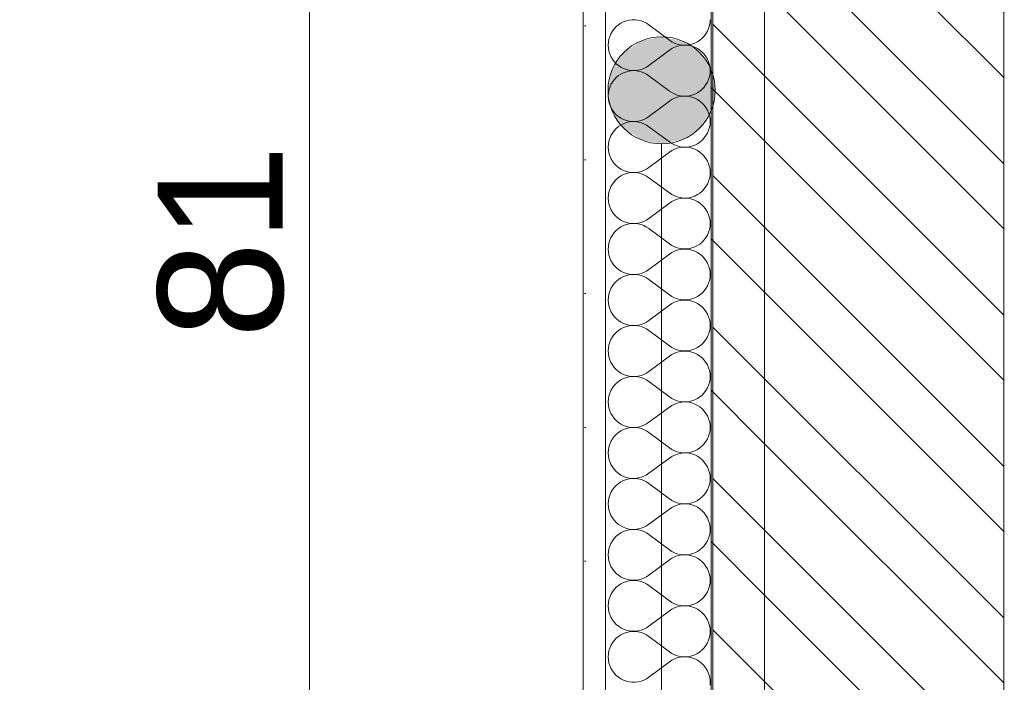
# Model space of a CAD drawing. Extents: x 180 to 5640, y 54 to 2910.
# Tile 5 of 20: x 1898 to 2174, y 896 to 1082. Entities that reach past the tile are written whole.
import ezdxf
from ezdxf.xclip import XClip

# ---------------------------------------------------------------- set-up
doc = ezdxf.new("R2010")
doc.units = 0
doc.header["$MEASUREMENT"] = 0
doc.header["$XCLIPFRAME"] = 0
for name, color, linetype in [('220-A Ściany', 7, 'Continuous'), ('370-W Ściany projektowane', 7, 'Continuous'), ('399-W Wymiary i opisy', 7, 'Continuous'), ('820-G Rysunki Obrazki', 7, 'Continuous'), ('824-G Wypełnienia RŚ', 7, 'Continuous')]:
    doc.layers.add(name, color=color, linetype=linetype)
doc.styles.add('STYL_AUTOMATYCZNY_2', font='arial.ttf')
pattern_1 = [(135, (-1693.87, 817.59), (21.2132, 21.2132), [])]

# ---------------------------------------------------------------- blocks, each defined once
blk = doc.blocks.new('*X4')
at = {"layer": '370-W Ściany projektowane', "color": 94, "linetype": 'Continuous', "lineweight": 0, "ltscale": 0.5}
for p, q in [((2066.89, 1081.3), (2066.14, 1080.92)), ((2067.67, 1081.58), (2066.89, 1081.3)), ((2068.48, 1081.77), (2067.67, 1081.58)), ((2069.31, 1081.86), (2068.48, 1081.77)), ((2070.14, 1081.86), (2069.31, 1081.86)), ((2070.97, 1081.76), (2070.14, 1081.86)), ((2071.78, 1081.57), (2070.97, 1081.76)), ((2072.56, 1081.28), (2071.78, 1081.57)), ((2073.3, 1080.91), (2072.56, 1081.28)), ((2091.09, 1081.04), (2091.13, 1081.87)), ((2063.74, 1078.66), (2063.33, 1077.94)), ((2064.24, 1079.33), (2063.74, 1078.66)), ((2064.81, 1079.93), (2064.24, 1079.33)), ((2065.45, 1080.47), (2064.81, 1079.93)), ((2066.14, 1080.92), (2065.45, 1080.47)), ((2073.99, 1080.45), (2073.3, 1080.91)), ((2079.71, 1076.16), (2073.99, 1080.45)), ((2089.96, 1077.94), (2090.37, 1078.66)), ((2090.37, 1078.66), (2090.7, 1079.43)), ((2090.7, 1079.43), (2090.94, 1080.22)), ((2090.94, 1080.22), (2091.09, 1081.04)), ((2062.76, 1076.38), (2062.61, 1075.56)), ((2063, 1077.18), (2062.76, 1076.38)), ((2063.33, 1077.94), (2063, 1077.18)), ((2079.71, 1076.16), (2080.4, 1075.7)), ((2080.4, 1075.7), (2081.14, 1075.32)), ((2086.81, 1075.31), (2087.55, 1075.68)), ((2087.55, 1075.68), (2088.25, 1076.14)), ((2088.25, 1076.14), (2088.89, 1076.67)), ((2088.89, 1076.67), (2089.46, 1077.28)), ((2089.46, 1077.28), (2089.96, 1077.94)), ((2062.61, 1075.56), (2062.56, 1074.73)), ((2062.56, 1074.73), (2062.61, 1073.9)), ((2062.61, 1073.9), (2062.76, 1073.08)), ((2062.76, 1073.08), (2063, 1072.28)), ((2079.71, 1073.3), (2073.99, 1069.02)), ((2080.4, 1073.76), (2079.71, 1073.3)), ((2081.14, 1074.14), (2080.4, 1073.76)), ((2081.14, 1075.32), (2081.92, 1075.04)), ((2081.92, 1074.43), (2081.14, 1074.14)), ((2081.92, 1075.04), (2082.73, 1074.84)), ((2082.73, 1074.62), (2081.92, 1074.43)), ((2082.73, 1074.84), (2083.56, 1074.74)), ((2083.56, 1074.72), (2082.73, 1074.62)), ((2083.56, 1074.74), (2084.39, 1074.74)), ((2084.39, 1074.72), (2083.56, 1074.72)), ((2084.39, 1074.74), (2085.22, 1074.84)), ((2085.22, 1074.63), (2084.39, 1074.72)), ((2085.22, 1074.84), (2086.03, 1075.03)), ((2086.03, 1074.44), (2085.22, 1074.63)), ((2086.03, 1075.03), (2086.81, 1075.31)), ((2086.81, 1074.15), (2086.03, 1074.44)), ((2087.55, 1073.78), (2086.81, 1074.15)), ((2088.25, 1073.32), (2087.55, 1073.78)), ((2088.89, 1072.79), (2088.25, 1073.32)), ((2063, 1072.28), (2063.33, 1071.52)), ((2063.33, 1071.52), (2063.74, 1070.8)), ((2063.74, 1070.8), (2064.24, 1070.13)), ((2064.24, 1070.13), (2064.81, 1069.53)), ((2089.46, 1072.19), (2088.89, 1072.79)), ((2089.96, 1071.52), (2089.46, 1072.19)), ((2090.37, 1070.8), (2089.96, 1071.52)), ((2090.7, 1070.04), (2090.37, 1070.8)), ((2064.81, 1069.53), (2065.45, 1069)), ((2065.45, 1069), (2066.14, 1068.54)), ((2066.14, 1068.54), (2066.89, 1068.17)), ((2066.89, 1068.17), (2067.67, 1067.88)), ((2067.67, 1067.88), (2068.48, 1067.69)), ((2068.48, 1067.48), (2067.67, 1067.29)), ((2068.48, 1067.69), (2069.31, 1067.6)), ((2069.31, 1067.58), (2068.48, 1067.48)), ((2069.31, 1067.6), (2070.14, 1067.6)), ((2070.14, 1067.58), (2069.31, 1067.58)), ((2070.14, 1067.6), (2070.97, 1067.7)), ((2070.97, 1067.48), (2070.14, 1067.58)), ((2070.97, 1067.7), (2071.78, 1067.9)), ((2071.78, 1067.28), (2070.97, 1067.48)), ((2071.78, 1067.9), (2072.56, 1068.18)), ((2072.56, 1068.18), (2073.3, 1068.56)), ((2073.3, 1068.56), (2073.99, 1069.02)), ((2090.94, 1069.24), (2090.7, 1070.04)), ((2091.09, 1068.42), (2090.94, 1069.24)), ((2091.13, 1067.59), (2091.09, 1068.42)), ((2091.09, 1066.76), (2091.13, 1067.59)), ((2064.24, 1065.04), (2063.74, 1064.38)), ((2064.81, 1065.65), (2064.24, 1065.04)), ((2065.45, 1066.18), (2064.81, 1065.65)), ((2066.14, 1066.64), (2065.45, 1066.18)), ((2066.89, 1067.01), (2066.14, 1066.64)), ((2067.67, 1067.29), (2066.89, 1067.01)), ((2072.56, 1067), (2071.78, 1067.28)), ((2073.3, 1066.62), (2072.56, 1067)), ((2073.99, 1066.16), (2073.3, 1066.62)), ((2079.71, 1061.87), (2073.99, 1066.16)), ((2090.37, 1064.38), (2090.7, 1065.14)), ((2090.7, 1065.14), (2090.94, 1065.94)), ((2090.94, 1065.94), (2091.09, 1066.76)), ((2062.76, 1062.1), (2062.61, 1061.28)), ((2063, 1062.89), (2062.76, 1062.1)), ((2063.33, 1063.66), (2063, 1062.89)), ((2063.74, 1064.38), (2063.33, 1063.66)), ((2079.71, 1061.87), (2080.4, 1061.42)), ((2087.55, 1061.4), (2088.25, 1061.85)), ((2088.25, 1061.85), (2088.89, 1062.39)), ((2088.89, 1062.39), (2089.46, 1062.99)), ((2089.46, 1062.99), (2089.96, 1063.66)), ((2089.96, 1063.66), (2090.37, 1064.38)), ((2062.61, 1061.28), (2062.56, 1060.45)), ((2062.56, 1060.45), (2062.61, 1059.62)), ((2062.61, 1059.62), (2062.76, 1058.8)), ((2080.4, 1059.48), (2079.71, 1059.02)), ((2080.4, 1061.42), (2081.14, 1061.04)), ((2081.14, 1059.85), (2080.4, 1059.48)), ((2081.14, 1061.04), (2081.92, 1060.75)), ((2081.92, 1060.14), (2081.14, 1059.85)), ((2081.92, 1060.75), (2082.73, 1060.56)), ((2082.73, 1060.33), (2081.92, 1060.14)), ((2082.73, 1060.56), (2083.56, 1060.46)), ((2083.56, 1060.43), (2082.73, 1060.33)), ((2083.56, 1060.46), (2084.39, 1060.46)), ((2084.39, 1060.43), (2083.56, 1060.43)), ((2084.39, 1060.46), (2085.22, 1060.55)), ((2085.22, 1060.34), (2084.39, 1060.43)), ((2085.22, 1060.55), (2086.03, 1060.74)), ((2086.03, 1060.15), (2085.22, 1060.34)), ((2086.03, 1060.74), (2086.81, 1061.02)), ((2086.81, 1059.87), (2086.03, 1060.15)), ((2086.81, 1061.02), (2087.55, 1061.4)), ((2087.55, 1059.5), (2086.81, 1059.87)), ((2088.25, 1059.04), (2087.55, 1059.5)), ((2088.89, 1058.51), (2088.25, 1059.04)), ((2062.76, 1058.8), (2063, 1058)), ((2063, 1058), (2063.33, 1057.24)), ((2063.33, 1057.24), (2063.74, 1056.52)), ((2063.74, 1056.52), (2064.24, 1055.85)), ((2079.71, 1059.02), (2073.99, 1054.73)), ((2089.46, 1057.9), (2088.89, 1058.51)), ((2089.96, 1057.23), (2089.46, 1057.9)), ((2090.37, 1056.51), (2089.96, 1057.23)), ((2090.7, 1055.75), (2090.37, 1056.51)), ((2064.24, 1055.85), (2064.81, 1055.24)), ((2064.81, 1055.24), (2065.45, 1054.71)), ((2065.45, 1054.71), (2066.14, 1054.25)), ((2066.14, 1054.25), (2066.89, 1053.88)), ((2066.89, 1053.88), (2067.67, 1053.6)), ((2067.67, 1053.6), (2068.48, 1053.41)), ((2070.97, 1053.42), (2071.78, 1053.61)), ((2071.78, 1053.61), (2072.56, 1053.9)), ((2072.56, 1053.9), (2073.3, 1054.27)), ((2073.3, 1054.27), (2073.99, 1054.73)), ((2090.94, 1054.95), (2090.7, 1055.75)), ((2091.09, 1054.13), (2090.94, 1054.95)), ((2091.13, 1053.3), (2091.09, 1054.13)), ((2064.81, 1051.36), (2064.24, 1050.76)), ((2065.45, 1051.9), (2064.81, 1051.36)), ((2066.14, 1052.35), (2065.45, 1051.9)), ((2066.89, 1052.72), (2066.14, 1052.35)), ((2067.67, 1053.01), (2066.89, 1052.72)), ((2068.48, 1053.2), (2067.67, 1053.01)), ((2068.48, 1053.41), (2069.31, 1053.31)), ((2069.31, 1053.29), (2068.48, 1053.2)), ((2069.31, 1053.31), (2070.14, 1053.32)), ((2070.14, 1053.29), (2069.31, 1053.29)), ((2070.14, 1053.32), (2070.97, 1053.42)), ((2070.97, 1053.19), (2070.14, 1053.29)), ((2071.78, 1053), (2070.97, 1053.19)), ((2072.56, 1052.71), (2071.78, 1053)), ((2073.3, 1052.33), (2072.56, 1052.71)), ((2073.99, 1051.87), (2073.3, 1052.33)), ((2079.71, 1047.59), (2073.99, 1051.87)), ((2090.37, 1050.09), (2090.7, 1050.86)), ((2090.7, 1050.86), (2090.94, 1051.65)), ((2090.94, 1051.65), (2091.09, 1052.47)), ((2091.09, 1052.47), (2091.13, 1053.3)), ((2063, 1048.61), (2062.76, 1047.81)), ((2063.33, 1049.37), (2063, 1048.61)), ((2063.74, 1050.09), (2063.33, 1049.37)), ((2064.24, 1050.76), (2063.74, 1050.09)), ((2088.25, 1047.57), (2088.89, 1048.1)), ((2088.89, 1048.1), (2089.46, 1048.71)), ((2089.46, 1048.71), (2089.96, 1049.37)), ((2089.96, 1049.37), (2090.37, 1050.09)), ((2062.61, 1046.99), (2062.56, 1046.16)), ((2062.56, 1046.16), (2062.61, 1045.33)), ((2062.76, 1047.81), (2062.61, 1046.99)), ((2062.61, 1045.33), (2062.76, 1044.51)), ((2079.71, 1047.59), (2080.4, 1047.13)), ((2080.4, 1047.13), (2081.14, 1046.75)), ((2081.14, 1045.57), (2080.4, 1045.19)), ((2081.14, 1046.75), (2081.92, 1046.47)), ((2081.92, 1045.85), (2081.14, 1045.57)), ((2081.92, 1046.47), (2082.73, 1046.27)), ((2082.73, 1046.05), (2081.92, 1045.85)), ((2082.73, 1046.27), (2083.56, 1046.17)), ((2083.56, 1046.15), (2082.73, 1046.05)), ((2083.56, 1046.17), (2084.39, 1046.17)), ((2084.39, 1046.15), (2083.56, 1046.15)), ((2084.39, 1046.17), (2085.22, 1046.27)), ((2085.22, 1046.05), (2084.39, 1046.15)), ((2085.22, 1046.27), (2086.03, 1046.46)), ((2086.03, 1045.86), (2085.22, 1046.05)), ((2086.03, 1046.46), (2086.81, 1046.74)), ((2086.81, 1045.58), (2086.03, 1045.86)), ((2086.81, 1046.74), (2087.55, 1047.11)), ((2087.55, 1045.21), (2086.81, 1045.58)), ((2087.55, 1047.11), (2088.25, 1047.57)), ((2062.76, 1044.51), (2063, 1043.71)), ((2063, 1043.71), (2063.33, 1042.95)), ((2063.33, 1042.95), (2063.74, 1042.23)), ((2079.71, 1044.73), (2073.99, 1040.45)), ((2080.4, 1045.19), (2079.71, 1044.73)), ((2088.25, 1044.75), (2087.55, 1045.21)), ((2088.89, 1044.22), (2088.25, 1044.75)), ((2089.46, 1043.61), (2088.89, 1044.22)), ((2089.96, 1042.95), (2089.46, 1043.61)), ((2090.37, 1042.23), (2089.96, 1042.95)), ((2063.74, 1042.23), (2064.24, 1041.56)), ((2064.24, 1041.56), (2064.81, 1040.96)), ((2064.81, 1040.96), (2065.45, 1040.42)), ((2065.45, 1040.42), (2066.14, 1039.97)), ((2066.14, 1039.97), (2066.89, 1039.6)), ((2072.56, 1039.61), (2073.3, 1039.99)), ((2073.3, 1039.99), (2073.99, 1040.45)), ((2090.7, 1041.46), (2090.37, 1042.23)), ((2090.94, 1040.67), (2090.7, 1041.46)), ((2091.09, 1039.85), (2090.94, 1040.67)), ((2091.13, 1039.02), (2091.09, 1039.85)), ((2064.81, 1037.08), (2064.24, 1036.47)), ((2065.45, 1037.61), (2064.81, 1037.08)), ((2066.14, 1038.07), (2065.45, 1037.61)), ((2066.89, 1038.44), (2066.14, 1038.07)), ((2066.89, 1039.6), (2067.67, 1039.31)), ((2067.67, 1038.72), (2066.89, 1038.44)), ((2067.67, 1039.31), (2068.48, 1039.12)), ((2068.48, 1038.91), (2067.67, 1038.72)), ((2068.48, 1039.12), (2069.31, 1039.03)), ((2069.31, 1039.01), (2068.48, 1038.91)), ((2069.31, 1039.03), (2070.14, 1039.03)), ((2070.14, 1039), (2069.31, 1039.01)), ((2070.14, 1039.03), (2070.97, 1039.13)), ((2070.97, 1038.91), (2070.14, 1039)), ((2070.97, 1039.13), (2071.78, 1039.32)), ((2071.78, 1038.71), (2070.97, 1038.91)), ((2071.78, 1039.32), (2072.56, 1039.61)), ((2072.56, 1038.42), (2071.78, 1038.71)), ((2073.3, 1038.05), (2072.56, 1038.42)), ((2073.99, 1037.59), (2073.3, 1038.05)), ((2079.71, 1033.3), (2073.99, 1037.59)), ((2090.7, 1036.57), (2090.94, 1037.37)), ((2090.94, 1037.37), (2091.09, 1038.19)), ((2091.09, 1038.19), (2091.13, 1039.02)), ((2063, 1034.32), (2062.76, 1033.52)), ((2063.33, 1035.09), (2063, 1034.32)), ((2063.74, 1035.81), (2063.33, 1035.09)), ((2064.24, 1036.47), (2063.74, 1035.81)), ((2088.89, 1033.82), (2089.46, 1034.42)), ((2089.46, 1034.42), (2089.96, 1035.09)), ((2089.96, 1035.09), (2090.37, 1035.81)), ((2090.37, 1035.81), (2090.7, 1036.57)), ((2062.61, 1032.71), (2062.56, 1031.87)), ((2062.56, 1031.87), (2062.61, 1031.04)), ((2062.76, 1033.52), (2062.61, 1032.71)), ((2079.71, 1033.3), (2080.4, 1032.84)), ((2080.4, 1032.84), (2081.14, 1032.47)), ((2081.14, 1032.47), (2081.92, 1032.18)), ((2081.92, 1031.57), (2081.14, 1031.28)), ((2081.92, 1032.18), (2082.73, 1031.99)), ((2082.73, 1031.76), (2081.92, 1031.57)), ((2082.73, 1031.99), (2083.56, 1031.89)), ((2083.56, 1031.86), (2082.73, 1031.76)), ((2083.56, 1031.89), (2084.39, 1031.89)), ((2084.39, 1031.86), (2083.56, 1031.86)), ((2084.39, 1031.89), (2085.22, 1031.98)), ((2085.22, 1031.77), (2084.39, 1031.86)), ((2085.22, 1031.98), (2086.03, 1032.17)), ((2086.03, 1031.58), (2085.22, 1031.77)), ((2086.03, 1032.17), (2086.81, 1032.45)), ((2086.81, 1031.3), (2086.03, 1031.58)), ((2086.81, 1032.45), (2087.55, 1032.83)), ((2087.55, 1032.83), (2088.25, 1033.28)), ((2088.25, 1033.28), (2088.89, 1033.82)), ((2062.61, 1031.04), (2062.76, 1030.22)), ((2062.76, 1030.22), (2063, 1029.43)), ((2063, 1029.43), (2063.33, 1028.66)), ((2079.71, 1030.45), (2073.99, 1026.16)), ((2080.4, 1030.91), (2079.71, 1030.45)), ((2081.14, 1031.28), (2080.4, 1030.91)), ((2087.55, 1030.92), (2086.81, 1031.3)), ((2088.25, 1030.47), (2087.55, 1030.92)), ((2088.89, 1029.93), (2088.25, 1030.47)), ((2089.46, 1029.33), (2088.89, 1029.93)), ((2089.96, 1028.66), (2089.46, 1029.33)), ((2063.33, 1028.66), (2063.74, 1027.94)), ((2063.74, 1027.94), (2064.24, 1027.28)), ((2064.24, 1027.28), (2064.81, 1026.67)), ((2064.81, 1026.67), (2065.45, 1026.14)), ((2065.45, 1026.14), (2066.14, 1025.68)), ((2073.3, 1025.7), (2073.99, 1026.16)), ((2090.37, 1027.94), (2089.96, 1028.66)), ((2090.7, 1027.18), (2090.37, 1027.94)), ((2090.94, 1026.38), (2090.7, 1027.18)), ((2091.09, 1025.56), (2090.94, 1026.38)), ((2065.45, 1023.32), (2064.81, 1022.79)), ((2066.14, 1023.78), (2065.45, 1023.32)), ((2066.14, 1025.68), (2066.89, 1025.31)), ((2066.89, 1024.15), (2066.14, 1023.78)), ((2066.89, 1025.31), (2067.67, 1025.03)), ((2067.67, 1024.44), (2066.89, 1024.15)), ((2067.67, 1025.03), (2068.48, 1024.84)), ((2068.48, 1024.63), (2067.67, 1024.44)), ((2068.48, 1024.84), (2069.31, 1024.74)), ((2069.31, 1024.72), (2068.48, 1024.63)), ((2069.31, 1024.74), (2070.14, 1024.74)), ((2070.14, 1024.72), (2069.31, 1024.72)), ((2070.14, 1024.74), (2070.97, 1024.84)), ((2070.97, 1024.62), (2070.14, 1024.72)), ((2070.97, 1024.84), (2071.78, 1025.04)), ((2071.78, 1024.43), (2070.97, 1024.62)), ((2071.78, 1025.04), (2072.56, 1025.32)), ((2072.56, 1024.14), (2071.78, 1024.43)), ((2072.56, 1025.32), (2073.3, 1025.7)), ((2073.3, 1023.76), (2072.56, 1024.14)), ((2073.99, 1023.3), (2073.3, 1023.76)), ((2079.71, 1019.02), (2073.99, 1023.3)), ((2090.94, 1023.08), (2091.09, 1023.9)), ((2091.13, 1024.73), (2091.09, 1025.56)), ((2091.09, 1023.9), (2091.13, 1024.73)), ((2063.33, 1020.8), (2063, 1020.04)), ((2063.74, 1021.52), (2063.33, 1020.8)), ((2064.24, 1022.19), (2063.74, 1021.52)), ((2064.81, 1022.79), (2064.24, 1022.19)), ((2089.46, 1020.13), (2089.96, 1020.8)), ((2089.96, 1020.8), (2090.37, 1021.52)), ((2090.37, 1021.52), (2090.7, 1022.28)), ((2090.7, 1022.28), (2090.94, 1023.08)), ((2062.61, 1018.42), (2062.56, 1017.59)), ((2062.76, 1019.24), (2062.61, 1018.42)), ((2063, 1020.04), (2062.76, 1019.24)), ((2079.71, 1019.02), (2080.4, 1018.56)), ((2080.4, 1018.56), (2081.14, 1018.18)), ((2081.14, 1018.18), (2081.92, 1017.9)), ((2081.92, 1017.9), (2082.73, 1017.7)), ((2082.73, 1017.7), (2083.56, 1017.6)), ((2084.39, 1017.6), (2085.22, 1017.69)), ((2085.22, 1017.69), (2086.03, 1017.88)), ((2086.03, 1017.88), (2086.81, 1018.17)), ((2086.81, 1018.17), (2087.55, 1018.54)), ((2087.55, 1018.54), (2088.25, 1019)), ((2088.25, 1019), (2088.89, 1019.53)), ((2088.89, 1019.53), (2089.46, 1020.13)), ((2062.56, 1017.59), (2062.61, 1016.76)), ((2062.61, 1016.76), (2062.76, 1015.94)), ((2062.76, 1015.94), (2063, 1015.14)), ((2063, 1015.14), (2063.33, 1014.38)), ((2079.71, 1016.16), (2073.99, 1011.87)), ((2080.4, 1016.62), (2079.71, 1016.16)), ((2081.14, 1017), (2080.4, 1016.62)), ((2081.92, 1017.28), (2081.14, 1017)), ((2082.73, 1017.48), (2081.92, 1017.28)), ((2083.56, 1017.58), (2082.73, 1017.48)), ((2083.56, 1017.6), (2084.39, 1017.6)), ((2084.39, 1017.58), (2083.56, 1017.58)), ((2085.22, 1017.48), (2084.39, 1017.58)), ((2086.03, 1017.29), (2085.22, 1017.48)), ((2086.81, 1017.01), (2086.03, 1017.29)), ((2087.55, 1016.64), (2086.81, 1017.01)), ((2088.25, 1016.18), (2087.55, 1016.64)), ((2088.89, 1015.65), (2088.25, 1016.18)), ((2089.46, 1015.04), (2088.89, 1015.65)), ((2089.96, 1014.38), (2089.46, 1015.04)), ((2063.33, 1014.38), (2063.74, 1013.66)), ((2063.74, 1013.66), (2064.24, 1012.99)), ((2064.24, 1012.99), (2064.81, 1012.39)), ((2064.81, 1012.39), (2065.45, 1011.85)), ((2090.37, 1013.66), (2089.96, 1014.38)), ((2090.7, 1012.89), (2090.37, 1013.66)), ((2090.94, 1012.1), (2090.7, 1012.89)), ((2065.45, 1011.85), (2066.14, 1011.4)), ((2066.14, 1009.5), (2065.45, 1009.04)), ((2066.14, 1011.4), (2066.89, 1011.02)), ((2066.89, 1009.87), (2066.14, 1009.5)), ((2066.89, 1011.02), (2067.67, 1010.74)), ((2067.67, 1010.15), (2066.89, 1009.87)), ((2067.67, 1010.74), (2068.48, 1010.55)), ((2068.48, 1010.34), (2067.67, 1010.15)), ((2068.48, 1010.55), (2069.31, 1010.46)), ((2069.31, 1010.43), (2068.48, 1010.34)), ((2069.31, 1010.46), (2070.14, 1010.46)), ((2070.14, 1010.43), (2069.31, 1010.43)), ((2070.14, 1010.46), (2070.97, 1010.56)), ((2070.97, 1010.33), (2070.14, 1010.43)), ((2070.97, 1010.56), (2071.78, 1010.75)), ((2071.78, 1010.14), (2070.97, 1010.33)), ((2071.78, 1010.75), (2072.56, 1011.04)), ((2072.56, 1009.85), (2071.78, 1010.14)), ((2072.56, 1011.04), (2073.3, 1011.42)), ((2073.3, 1009.48), (2072.56, 1009.85)), ((2073.3, 1011.42), (2073.99, 1011.87)), ((2073.99, 1009.02), (2073.3, 1009.48)), ((2091.09, 1011.28), (2090.94, 1012.1)), ((2090.94, 1008.8), (2091.09, 1009.62)), ((2091.13, 1010.45), (2091.09, 1011.28)), ((2091.09, 1009.62), (2091.13, 1010.45)), ((2063.74, 1007.23), (2063.33, 1006.51)), ((2064.24, 1007.9), (2063.74, 1007.23)), ((2064.81, 1008.51), (2064.24, 1007.9)), ((2065.45, 1009.04), (2064.81, 1008.51)), ((2079.71, 1004.73), (2073.99, 1009.02)), ((2089.96, 1006.52), (2090.37, 1007.24)), ((2090.37, 1007.24), (2090.7, 1008)), ((2090.7, 1008), (2090.94, 1008.8)), ((2062.61, 1004.13), (2062.56, 1003.3)), ((2062.76, 1004.95), (2062.61, 1004.13)), ((2063, 1005.75), (2062.76, 1004.95)), ((2063.33, 1006.51), (2063, 1005.75)), ((2079.71, 1004.73), (2080.4, 1004.27)), ((2080.4, 1004.27), (2081.14, 1003.9)), ((2081.14, 1003.9), (2081.92, 1003.61)), ((2086.03, 1003.6), (2086.81, 1003.88)), ((2086.81, 1003.88), (2087.55, 1004.25)), ((2087.55, 1004.25), (2088.25, 1004.71)), ((2088.25, 1004.71), (2088.89, 1005.24)), ((2088.89, 1005.24), (2089.46, 1005.85)), ((2089.46, 1005.85), (2089.96, 1006.52)), ((2062.56, 1003.3), (2062.61, 1002.47)), ((2062.61, 1002.47), (2062.76, 1001.65)), ((2062.76, 1001.65), (2063, 1000.86)), ((2079.71, 1001.87), (2073.99, 997.59)), ((2080.4, 1002.33), (2079.71, 1001.87)), ((2081.14, 1002.71), (2080.4, 1002.33)), ((2081.92, 1003), (2081.14, 1002.71)), ((2081.92, 1003.61), (2082.73, 1003.42)), ((2082.73, 1003.19), (2081.92, 1003)), ((2082.73, 1003.42), (2083.56, 1003.32)), ((2083.56, 1003.29), (2082.73, 1003.19)), ((2083.56, 1003.32), (2084.39, 1003.31)), ((2084.39, 1003.29), (2083.56, 1003.29)), ((2084.39, 1003.31), (2085.22, 1003.41)), ((2085.22, 1003.2), (2084.39, 1003.29)), ((2085.22, 1003.41), (2086.03, 1003.6)), ((2086.03, 1003.01), (2085.22, 1003.2)), ((2086.81, 1002.72), (2086.03, 1003.01)), ((2087.55, 1002.35), (2086.81, 1002.72)), ((2088.25, 1001.9), (2087.55, 1002.35)), ((2088.89, 1001.36), (2088.25, 1001.9)), ((2089.46, 1000.76), (2088.89, 1001.36)), ((2063, 1000.86), (2063.33, 1000.09)), ((2063.33, 1000.09), (2063.74, 999.37)), ((2063.74, 999.37), (2064.24, 998.71)), ((2064.24, 998.71), (2064.81, 998.1)), ((2089.96, 1000.09), (2089.46, 1000.76)), ((2090.37, 999.37), (2089.96, 1000.09)), ((2090.7, 998.61), (2090.37, 999.37)), ((2090.94, 997.81), (2090.7, 998.61)), ((2064.81, 998.1), (2065.45, 997.57)), ((2065.45, 997.57), (2066.14, 997.11)), ((2066.14, 997.11), (2066.89, 996.74)), ((2066.89, 996.74), (2067.67, 996.46)), ((2067.67, 995.86), (2066.89, 995.58)), ((2067.67, 996.46), (2068.48, 996.27)), ((2068.48, 996.05), (2067.67, 995.86)), ((2068.48, 996.27), (2069.31, 996.17)), ((2069.31, 996.15), (2068.48, 996.05)), ((2069.31, 996.17), (2070.14, 996.17)), ((2070.14, 996.15), (2069.31, 996.15)), ((2070.14, 996.17), (2070.97, 996.27)), ((2070.97, 996.05), (2070.14, 996.15)), ((2070.97, 996.27), (2071.78, 996.47)), ((2071.78, 995.85), (2070.97, 996.05)), ((2071.78, 996.47), (2072.56, 996.75)), ((2072.56, 995.57), (2071.78, 995.85)), ((2072.56, 996.75), (2073.3, 997.13)), ((2073.3, 997.13), (2073.99, 997.59)), ((2091.09, 996.99), (2090.94, 997.81)), ((2091.13, 996.16), (2091.09, 996.99)), ((2091.09, 995.33), (2091.13, 996.16)), ((2063.74, 992.95), (2063.33, 992.23)), ((2064.24, 993.61), (2063.74, 992.95)), ((2064.81, 994.22), (2064.24, 993.61)), ((2065.45, 994.75), (2064.81, 994.22)), ((2066.14, 995.21), (2065.45, 994.75)), ((2066.89, 995.58), (2066.14, 995.21)), ((2073.3, 995.19), (2072.56, 995.57)), ((2073.99, 994.73), (2073.3, 995.19)), ((2079.71, 990.45), (2073.99, 994.73)), ((2089.96, 992.23), (2090.37, 992.95)), ((2090.37, 992.95), (2090.7, 993.71)), ((2090.7, 993.71), (2090.94, 994.51)), ((2090.94, 994.51), (2091.09, 995.33)), ((2062.76, 990.67), (2062.61, 989.85)), ((2063, 991.46), (2062.76, 990.67)), ((2063.33, 992.23), (2063, 991.46)), ((2079.71, 990.45), (2080.4, 989.99)), ((2087.55, 989.97), (2088.25, 990.42)), ((2088.25, 990.42), (2088.89, 990.96)), ((2088.89, 990.96), (2089.46, 991.56)), ((2089.46, 991.56), (2089.96, 992.23)), ((2062.61, 989.85), (2062.56, 989.02)), ((2062.56, 989.02), (2062.61, 988.19)), ((2062.61, 988.19), (2062.76, 987.37)), ((2062.76, 987.37), (2063, 986.57)), ((2079.71, 987.59), (2073.99, 983.3)), ((2080.4, 988.05), (2079.71, 987.59)), ((2080.4, 989.99), (2081.14, 989.61)), ((2081.14, 988.42), (2080.4, 988.05)), ((2081.14, 989.61), (2081.92, 989.32)), ((2081.92, 988.71), (2081.14, 988.42)), ((2081.92, 989.32), (2082.73, 989.13)), ((2082.73, 988.91), (2081.92, 988.71)), ((2082.73, 989.13), (2083.56, 989.03)), ((2083.56, 989), (2082.73, 988.91)), ((2083.56, 989.03), (2084.39, 989.03)), ((2084.39, 989.01), (2083.56, 989)), ((2084.39, 989.03), (2085.22, 989.12)), ((2085.22, 988.91), (2084.39, 989.01)), ((2085.22, 989.12), (2086.03, 989.31)), ((2086.03, 988.72), (2085.22, 988.91)), ((2086.03, 989.31), (2086.81, 989.6)), ((2086.81, 988.44), (2086.03, 988.72)), ((2086.81, 989.6), (2087.55, 989.97)), ((2087.55, 988.07), (2086.81, 988.44)), ((2088.25, 987.61), (2087.55, 988.07)), ((2088.89, 987.08), (2088.25, 987.61)), ((2063, 986.57), (2063.33, 985.81)), ((2063.33, 985.81), (2063.74, 985.09)), ((2063.74, 985.09), (2064.24, 984.42)), ((2089.46, 986.47), (2088.89, 987.08)), ((2089.96, 985.81), (2089.46, 986.47)), ((2090.37, 985.09), (2089.96, 985.81)), ((2090.7, 984.32), (2090.37, 985.09)), ((2064.24, 984.42), (2064.81, 983.82)), ((2064.81, 983.82), (2065.45, 983.28)), ((2065.45, 983.28), (2066.14, 982.83)), ((2066.14, 982.83), (2066.89, 982.45)), ((2066.89, 982.45), (2067.67, 982.17)), ((2067.67, 982.17), (2068.48, 981.98)), ((2068.48, 981.98), (2069.31, 981.89)), ((2069.31, 981.86), (2068.48, 981.77)), ((2069.31, 981.89), (2070.14, 981.89)), ((2070.14, 981.86), (2069.31, 981.86)), ((2070.14, 981.89), (2070.97, 981.99)), ((2070.97, 981.76), (2070.14, 981.86)), ((2070.97, 981.99), (2071.78, 982.18)), ((2071.78, 982.18), (2072.56, 982.47)), ((2072.56, 982.47), (2073.3, 982.84)), ((2073.3, 982.84), (2073.99, 983.3)), ((2090.94, 983.52), (2090.7, 984.32)), ((2091.09, 982.71), (2090.94, 983.52)), ((2091.13, 981.87), (2091.09, 982.71)), ((2091.09, 981.04), (2091.13, 981.87)), ((2064.24, 979.33), (2063.74, 978.66)), ((2064.81, 979.93), (2064.24, 979.33)), ((2065.45, 980.47), (2064.81, 979.93)), ((2066.14, 980.92), (2065.45, 980.47)), ((2066.89, 981.3), (2066.14, 980.92)), ((2067.67, 981.58), (2066.89, 981.3)), ((2068.48, 981.77), (2067.67, 981.58)), ((2071.78, 981.57), (2070.97, 981.76)), ((2072.56, 981.28), (2071.78, 981.57)), ((2073.3, 980.91), (2072.56, 981.28)), ((2073.99, 980.45), (2073.3, 980.91)), ((2079.71, 976.16), (2073.99, 980.45)), ((2090.37, 978.66), (2090.7, 979.43)), ((2090.7, 979.43), (2090.94, 980.22)), ((2090.94, 980.22), (2091.09, 981.04)), ((2062.76, 976.38), (2062.61, 975.56)), ((2063, 977.18), (2062.76, 976.38)), ((2063.33, 977.94), (2063, 977.18)), ((2063.74, 978.66), (2063.33, 977.94)), ((2088.25, 976.14), (2088.89, 976.67)), ((2088.89, 976.67), (2089.46, 977.28)), ((2089.46, 977.28), (2089.96, 977.94)), ((2089.96, 977.94), (2090.37, 978.66)), ((2062.61, 975.56), (2062.56, 974.73)), ((2062.56, 974.73), (2062.61, 973.9)), ((2062.61, 973.9), (2062.76, 973.08)), ((2079.71, 976.16), (2080.4, 975.7)), ((2080.4, 973.76), (2079.71, 973.3)), ((2080.4, 975.7), (2081.14, 975.32)), ((2081.14, 974.14), (2080.4, 973.76)), ((2081.14, 975.32), (2081.92, 975.04)), ((2081.92, 974.43), (2081.14, 974.14)), ((2081.92, 975.04), (2082.73, 974.84)), ((2082.73, 974.62), (2081.92, 974.43)), ((2082.73, 974.84), (2083.56, 974.74)), ((2083.56, 974.72), (2082.73, 974.62)), ((2083.56, 974.74), (2084.39, 974.74)), ((2084.39, 974.72), (2083.56, 974.72)), ((2084.39, 974.74), (2085.22, 974.84)), ((2085.22, 974.63), (2084.39, 974.72)), ((2085.22, 974.84), (2086.03, 975.03)), ((2086.03, 974.44), (2085.22, 974.63)), ((2086.03, 975.03), (2086.81, 975.31)), ((2086.81, 974.15), (2086.03, 974.44)), ((2086.81, 975.31), (2087.55, 975.68)), ((2087.55, 973.78), (2086.81, 974.15)), ((2087.55, 975.68), (2088.25, 976.14)), ((2088.25, 973.32), (2087.55, 973.78)), ((2062.76, 973.08), (2063, 972.28)), ((2063, 972.28), (2063.33, 971.52)), ((2063.33, 971.52), (2063.74, 970.8)), ((2063.74, 970.8), (2064.24, 970.13)), ((2079.71, 973.3), (2073.99, 969.02)), ((2088.89, 972.79), (2088.25, 973.32)), ((2089.46, 972.19), (2088.89, 972.79)), ((2089.96, 971.52), (2089.46, 972.19)), ((2090.37, 970.8), (2089.96, 971.52)), ((2090.7, 970.04), (2090.37, 970.8)), ((2064.24, 970.13), (2064.81, 969.53)), ((2064.81, 969.53), (2065.45, 969)), ((2065.45, 969), (2066.14, 968.54)), ((2066.14, 968.54), (2066.89, 968.17)), ((2066.89, 968.17), (2067.67, 967.88)), ((2071.78, 967.9), (2072.56, 968.18)), ((2072.56, 968.18), (2073.3, 968.56)), ((2073.3, 968.56), (2073.99, 969.02)), ((2090.94, 969.24), (2090.7, 970.04)), ((2091.09, 968.42), (2090.94, 969.24)), ((2091.13, 967.59), (2091.09, 968.42)), ((2064.81, 965.65), (2064.24, 965.04)), ((2065.45, 966.18), (2064.81, 965.65)), ((2066.14, 966.64), (2065.45, 966.18)), ((2066.89, 967.01), (2066.14, 966.64)), ((2067.67, 967.29), (2066.89, 967.01)), ((2067.67, 967.88), (2068.48, 967.69)), ((2068.48, 967.48), (2067.67, 967.29)), ((2068.48, 967.69), (2069.31, 967.6)), ((2069.31, 967.58), (2068.48, 967.48)), ((2069.31, 967.6), (2070.14, 967.6)), ((2070.14, 967.58), (2069.31, 967.58)), ((2070.14, 967.6), (2070.97, 967.7)), ((2070.97, 967.48), (2070.14, 967.58)), ((2070.97, 967.7), (2071.78, 967.9)), ((2071.78, 967.28), (2070.97, 967.48)), ((2072.56, 967), (2071.78, 967.28)), ((2073.3, 966.62), (2072.56, 967)), ((2073.99, 966.16), (2073.3, 966.62)), ((2079.71, 961.87), (2073.99, 966.16)), ((2090.7, 965.14), (2090.94, 965.94)), ((2090.94, 965.94), (2091.09, 966.76)), ((2091.09, 966.76), (2091.13, 967.59)), ((2063, 962.89), (2062.76, 962.1)), ((2063.33, 963.66), (2063, 962.89)), ((2063.74, 964.38), (2063.33, 963.66)), ((2064.24, 965.04), (2063.74, 964.38)), ((2088.89, 962.39), (2089.46, 962.99)), ((2089.46, 962.99), (2089.96, 963.66)), ((2089.96, 963.66), (2090.37, 964.38)), ((2090.37, 964.38), (2090.7, 965.14)), ((2062.61, 961.28), (2062.56, 960.45)), ((2062.56, 960.45), (2062.61, 959.62)), ((2062.76, 962.1), (2062.61, 961.28)), ((2079.71, 961.87), (2080.4, 961.42)), ((2080.4, 961.42), (2081.14, 961.04)), ((2081.14, 959.85), (2080.4, 959.48)), ((2081.14, 961.04), (2081.92, 960.75)), ((2081.92, 960.14), (2081.14, 959.85)), ((2081.92, 960.75), (2082.73, 960.56)), ((2082.73, 960.33), (2081.92, 960.14)), ((2082.73, 960.56), (2083.56, 960.46)), ((2083.56, 960.43), (2082.73, 960.33)), ((2083.56, 960.46), (2084.39, 960.46)), ((2084.39, 960.43), (2083.56, 960.43)), ((2084.39, 960.46), (2085.22, 960.55)), ((2085.22, 960.34), (2084.39, 960.43)), ((2085.22, 960.55), (2086.03, 960.74)), ((2086.03, 960.15), (2085.22, 960.34)), ((2086.03, 960.74), (2086.81, 961.02)), ((2086.81, 959.87), (2086.03, 960.15)), ((2086.81, 961.02), (2087.55, 961.4)), ((2087.55, 959.5), (2086.81, 959.87)), ((2087.55, 961.4), (2088.25, 961.85)), ((2088.25, 961.85), (2088.89, 962.39)), ((2062.61, 959.62), (2062.76, 958.8)), ((2062.76, 958.8), (2063, 958)), ((2063, 958), (2063.33, 957.24)), ((2063.33, 957.24), (2063.74, 956.52)), ((2079.71, 959.02), (2073.99, 954.73)), ((2080.4, 959.48), (2079.71, 959.02)), ((2088.25, 959.04), (2087.55, 959.5)), ((2088.89, 958.51), (2088.25, 959.04)), ((2089.46, 957.9), (2088.89, 958.51)), ((2089.96, 957.23), (2089.46, 957.9)), ((2090.37, 956.51), (2089.96, 957.23)), ((2063.74, 956.52), (2064.24, 955.85)), ((2064.24, 955.85), (2064.81, 955.24)), ((2064.81, 955.24), (2065.45, 954.71)), ((2065.45, 954.71), (2066.14, 954.25)), ((2066.14, 954.25), (2066.89, 953.88)), ((2072.56, 953.9), (2073.3, 954.27)), ((2073.3, 954.27), (2073.99, 954.73)), ((2090.7, 955.75), (2090.37, 956.51)), ((2090.94, 954.95), (2090.7, 955.75)), ((2091.09, 954.13), (2090.94, 954.95)), ((2065.45, 951.9), (2064.81, 951.36)), ((2066.14, 952.35), (2065.45, 951.9)), ((2066.89, 952.72), (2066.14, 952.35)), ((2066.89, 953.88), (2067.67, 953.6)), ((2067.67, 953.01), (2066.89, 952.72)), ((2067.67, 953.6), (2068.48, 953.41)), ((2068.48, 953.2), (2067.67, 953.01)), ((2068.48, 953.41), (2069.31, 953.31)), ((2069.31, 953.29), (2068.48, 953.2)), ((2069.31, 953.31), (2070.14, 953.32)), ((2070.14, 953.29), (2069.31, 953.29)), ((2070.14, 953.32), (2070.97, 953.42)), ((2070.97, 953.19), (2070.14, 953.29)), ((2070.97, 953.42), (2071.78, 953.61)), ((2071.78, 953), (2070.97, 953.19)), ((2071.78, 953.61), (2072.56, 953.9)), ((2072.56, 952.71), (2071.78, 953)), ((2073.3, 952.33), (2072.56, 952.71)), ((2073.99, 951.87), (2073.3, 952.33)), ((2079.71, 947.59), (2073.99, 951.87)), ((2090.7, 950.86), (2090.94, 951.65)), ((2090.94, 951.65), (2091.09, 952.47)), ((2091.13, 953.3), (2091.09, 954.13)), ((2091.09, 952.47), (2091.13, 953.3)), ((2063.33, 949.37), (2063, 948.61)), ((2063.74, 950.09), (2063.33, 949.37)), ((2064.24, 950.76), (2063.74, 950.09)), ((2064.81, 951.36), (2064.24, 950.76)), ((2089.46, 948.71), (2089.96, 949.37)), ((2089.96, 949.37), (2090.37, 950.09)), ((2090.37, 950.09), (2090.7, 950.86)), ((2062.61, 946.99), (2062.56, 946.16)), ((2062.56, 946.16), (2062.61, 945.33)), ((2062.76, 947.81), (2062.61, 946.99)), ((2063, 948.61), (2062.76, 947.81)), ((2079.71, 947.59), (2080.4, 947.13)), ((2080.4, 947.13), (2081.14, 946.75)), ((2081.14, 946.75), (2081.92, 946.47)), ((2081.92, 946.47), (2082.73, 946.27)), ((2082.73, 946.05), (2081.92, 945.85)), ((2082.73, 946.27), (2083.56, 946.17)), ((2083.56, 946.15), (2082.73, 946.05)), ((2083.56, 946.17), (2084.39, 946.17)), ((2084.39, 946.15), (2083.56, 946.15)), ((2084.39, 946.17), (2085.22, 946.27)), ((2085.22, 946.05), (2084.39, 946.15)), ((2085.22, 946.27), (2086.03, 946.46)), ((2086.03, 945.86), (2085.22, 946.05)), ((2086.03, 946.46), (2086.81, 946.74)), ((2086.81, 946.74), (2087.55, 947.11)), ((2087.55, 947.11), (2088.25, 947.57)), ((2088.25, 947.57), (2088.89, 948.1)), ((2088.89, 948.1), (2089.46, 948.71)), ((2062.61, 945.33), (2062.76, 944.51)), ((2062.76, 944.51), (2063, 943.71)), ((2063, 943.71), (2063.33, 942.95)), ((2079.71, 944.73), (2073.99, 940.45)), ((2080.4, 945.19), (2079.71, 944.73)), ((2081.14, 945.57), (2080.4, 945.19)), ((2081.92, 945.85), (2081.14, 945.57)), ((2086.81, 945.58), (2086.03, 945.86)), ((2087.55, 945.21), (2086.81, 945.58)), ((2088.25, 944.75), (2087.55, 945.21)), ((2088.89, 944.22), (2088.25, 944.75)), ((2089.46, 943.61), (2088.89, 944.22)), ((2089.96, 942.95), (2089.46, 943.61)), ((2063.33, 942.95), (2063.74, 942.23)), ((2063.74, 942.23), (2064.24, 941.56)), ((2064.24, 941.56), (2064.81, 940.96)), ((2064.81, 940.96), (2065.45, 940.42)), ((2073.3, 939.99), (2073.99, 940.45)), ((2090.37, 942.23), (2089.96, 942.95)), ((2090.7, 941.46), (2090.37, 942.23)), ((2090.94, 940.67), (2090.7, 941.46)), ((2091.09, 939.85), (2090.94, 940.67)), ((2065.45, 940.42), (2066.14, 939.97)), ((2066.14, 938.07), (2065.45, 937.61)), ((2066.14, 939.97), (2066.89, 939.6)), ((2066.89, 938.44), (2066.14, 938.07)), ((2066.89, 939.6), (2067.67, 939.31)), ((2067.67, 938.72), (2066.89, 938.44)), ((2067.67, 939.31), (2068.48, 939.12)), ((2068.48, 938.91), (2067.67, 938.72)), ((2068.48, 939.12), (2069.31, 939.03)), ((2069.31, 939.01), (2068.48, 938.91)), ((2069.31, 939.03), (2070.14, 939.03)), ((2070.14, 939), (2069.31, 939.01)), ((2070.14, 939.03), (2070.97, 939.13)), ((2070.97, 938.91), (2070.14, 939)), ((2070.97, 939.13), (2071.78, 939.32)), ((2071.78, 938.71), (2070.97, 938.91)), ((2071.78, 939.32), (2072.56, 939.61)), ((2072.56, 938.42), (2071.78, 938.71)), ((2072.56, 939.61), (2073.3, 939.99)), ((2073.3, 938.05), (2072.56, 938.42)), ((2073.99, 937.59), (2073.3, 938.05)), ((2090.94, 937.37), (2091.09, 938.19)), ((2091.13, 939.02), (2091.09, 939.85)), ((2091.09, 938.19), (2091.13, 939.02)), ((2063.33, 935.09), (2063, 934.32)), ((2063.74, 935.81), (2063.33, 935.09)), ((2064.24, 936.47), (2063.74, 935.81)), ((2064.81, 937.08), (2064.24, 936.47)), ((2065.45, 937.61), (2064.81, 937.08)), ((2079.71, 933.3), (2073.99, 937.59)), ((2089.46, 934.42), (2089.96, 935.09)), ((2089.96, 935.09), (2090.37, 935.81)), ((2090.37, 935.81), (2090.7, 936.57)), ((2090.7, 936.57), (2090.94, 937.37)), ((2062.61, 932.71), (2062.56, 931.87)), ((2062.76, 933.52), (2062.61, 932.71)), ((2063, 934.32), (2062.76, 933.52)), ((2079.71, 933.3), (2080.4, 932.84)), ((2080.4, 932.84), (2081.14, 932.47)), ((2081.14, 932.47), (2081.92, 932.18)), ((2081.92, 932.18), (2082.73, 931.99)), ((2086.03, 932.17), (2086.81, 932.45)), ((2086.81, 932.45), (2087.55, 932.83)), ((2087.55, 932.83), (2088.25, 933.28)), ((2088.25, 933.28), (2088.89, 933.82)), ((2088.89, 933.82), (2089.46, 934.42)), ((2062.56, 931.87), (2062.61, 931.04)), ((2062.61, 931.04), (2062.76, 930.22)), ((2062.76, 930.22), (2063, 929.43)), ((2063, 929.43), (2063.33, 928.66)), ((2079.71, 930.45), (2073.99, 926.16)), ((2080.4, 930.91), (2079.71, 930.45)), ((2081.14, 931.28), (2080.4, 930.91)), ((2081.92, 931.57), (2081.14, 931.28)), ((2082.73, 931.76), (2081.92, 931.57)), ((2082.73, 931.99), (2083.56, 931.89)), ((2083.56, 931.86), (2082.73, 931.76)), ((2083.56, 931.89), (2084.39, 931.89)), ((2084.39, 931.86), (2083.56, 931.86)), ((2084.39, 931.89), (2085.22, 931.98)), ((2085.22, 931.77), (2084.39, 931.86)), ((2085.22, 931.98), (2086.03, 932.17)), ((2086.03, 931.58), (2085.22, 931.77)), ((2086.81, 931.3), (2086.03, 931.58)), ((2087.55, 930.92), (2086.81, 931.3)), ((2088.25, 930.47), (2087.55, 930.92)), ((2088.89, 929.93), (2088.25, 930.47)), ((2089.46, 929.33), (2088.89, 929.93)), ((2063.33, 928.66), (2063.74, 927.94)), ((2063.74, 927.94), (2064.24, 927.28)), ((2064.24, 927.28), (2064.81, 926.67)), ((2064.81, 926.67), (2065.45, 926.14)), ((2089.96, 928.66), (2089.46, 929.33)), ((2090.37, 927.94), (2089.96, 928.66)), ((2090.7, 927.18), (2090.37, 927.94)), ((2090.94, 926.38), (2090.7, 927.18)), ((2065.45, 926.14), (2066.14, 925.68)), ((2066.14, 925.68), (2066.89, 925.31)), ((2066.89, 924.15), (2066.14, 923.78)), ((2066.89, 925.31), (2067.67, 925.03)), ((2067.67, 924.44), (2066.89, 924.15)), ((2067.67, 925.03), (2068.48, 924.84)), ((2068.48, 924.63), (2067.67, 924.44)), ((2068.48, 924.84), (2069.31, 924.74)), ((2069.31, 924.72), (2068.48, 924.63)), ((2069.31, 924.74), (2070.14, 924.74)), ((2070.14, 924.72), (2069.31, 924.72)), ((2070.14, 924.74), (2070.97, 924.84)), ((2070.97, 924.62), (2070.14, 924.72)), ((2070.97, 924.84), (2071.78, 925.04)), ((2071.78, 924.43), (2070.97, 924.62)), ((2071.78, 925.04), (2072.56, 925.32)), ((2072.56, 924.14), (2071.78, 924.43)), ((2072.56, 925.32), (2073.3, 925.7)), ((2073.3, 923.76), (2072.56, 924.14)), ((2073.3, 925.7), (2073.99, 926.16)), ((2091.09, 925.56), (2090.94, 926.38)), ((2090.94, 923.08), (2091.09, 923.9)), ((2091.13, 924.73), (2091.09, 925.56)), ((2091.09, 923.9), (2091.13, 924.73)), ((2063.74, 921.52), (2063.33, 920.8)), ((2064.24, 922.19), (2063.74, 921.52)), ((2064.81, 922.79), (2064.24, 922.19)), ((2065.45, 923.32), (2064.81, 922.79)), ((2066.14, 923.78), (2065.45, 923.32)), ((2073.99, 923.3), (2073.3, 923.76)), ((2079.71, 919.02), (2073.99, 923.3)), ((2089.96, 920.8), (2090.37, 921.52)), ((2090.37, 921.52), (2090.7, 922.28)), ((2090.7, 922.28), (2090.94, 923.08)), ((2062.61, 918.42), (2062.56, 917.59)), ((2062.76, 919.24), (2062.61, 918.42)), ((2063, 920.04), (2062.76, 919.24)), ((2063.33, 920.8), (2063, 920.04)), ((2079.71, 919.02), (2080.4, 918.56)), ((2080.4, 918.56), (2081.14, 918.18)), ((2086.81, 918.17), (2087.55, 918.54)), ((2087.55, 918.54), (2088.25, 919)), ((2088.25, 919), (2088.89, 919.53)), ((2088.89, 919.53), (2089.46, 920.13)), ((2089.46, 920.13), (2089.96, 920.8)), ((2062.56, 917.59), (2062.61, 916.76)), ((2062.61, 916.76), (2062.76, 915.94)), ((2062.76, 915.94), (2063, 915.14)), ((2079.71, 916.16), (2073.99, 911.87)), ((2080.4, 916.62), (2079.71, 916.16)), ((2081.14, 917), (2080.4, 916.62)), ((2081.14, 918.18), (2081.92, 917.9)), ((2081.92, 917.28), (2081.14, 917)), ((2081.92, 917.9), (2082.73, 917.7)), ((2082.73, 917.48), (2081.92, 917.28)), ((2082.73, 917.7), (2083.56, 917.6)), ((2083.56, 917.58), (2082.73, 917.48)), ((2083.56, 917.6), (2084.39, 917.6)), ((2084.39, 917.58), (2083.56, 917.58)), ((2084.39, 917.6), (2085.22, 917.69)), ((2085.22, 917.48), (2084.39, 917.58)), ((2085.22, 917.69), (2086.03, 917.88)), ((2086.03, 917.29), (2085.22, 917.48)), ((2086.03, 917.88), (2086.81, 918.17)), ((2086.81, 917.01), (2086.03, 917.29)), ((2087.55, 916.64), (2086.81, 917.01)), ((2088.25, 916.18), (2087.55, 916.64)), ((2088.89, 915.65), (2088.25, 916.18)), ((2089.46, 915.04), (2088.89, 915.65)), ((2063, 915.14), (2063.33, 914.38)), ((2063.33, 914.38), (2063.74, 913.66)), ((2063.74, 913.66), (2064.24, 912.99)), ((2064.24, 912.99), (2064.81, 912.39)), ((2089.96, 914.38), (2089.46, 915.04)), ((2090.37, 913.66), (2089.96, 914.38)), ((2090.7, 912.89), (2090.37, 913.66)), ((2090.94, 912.1), (2090.7, 912.89)), ((2064.81, 912.39), (2065.45, 911.85)), ((2065.45, 911.85), (2066.14, 911.4)), ((2066.14, 911.4), (2066.89, 911.02)), ((2066.89, 911.02), (2067.67, 910.74)), ((2067.67, 910.15), (2066.89, 909.87)), ((2067.67, 910.74), (2068.48, 910.55)), ((2068.48, 910.34), (2067.67, 910.15)), ((2068.48, 910.55), (2069.31, 910.46)), ((2069.31, 910.43), (2068.48, 910.34)), ((2069.31, 910.46), (2070.14, 910.46)), ((2070.14, 910.43), (2069.31, 910.43)), ((2070.14, 910.46), (2070.97, 910.56)), ((2070.97, 910.33), (2070.14, 910.43)), ((2070.97, 910.56), (2071.78, 910.75)), ((2071.78, 910.14), (2070.97, 910.33)), ((2071.78, 910.75), (2072.56, 911.04)), ((2072.56, 909.85), (2071.78, 910.14)), ((2072.56, 911.04), (2073.3, 911.42)), ((2073.3, 911.42), (2073.99, 911.87)), ((2091.09, 911.28), (2090.94, 912.1)), ((2091.13, 910.45), (2091.09, 911.28)), ((2091.09, 909.62), (2091.13, 910.45)), ((2064.24, 907.9), (2063.74, 907.23)), ((2064.81, 908.51), (2064.24, 907.9)), ((2065.45, 909.04), (2064.81, 908.51)), ((2066.14, 909.5), (2065.45, 909.04)), ((2066.89, 909.87), (2066.14, 909.5)), ((2073.3, 909.48), (2072.56, 909.85)), ((2073.99, 909.02), (2073.3, 909.48)), ((2079.71, 904.73), (2073.99, 909.02)), ((2090.37, 907.24), (2090.7, 908)), ((2090.7, 908), (2090.94, 908.8)), ((2090.94, 908.8), (2091.09, 909.62)), ((2062.76, 904.95), (2062.61, 904.13)), ((2063, 905.75), (2062.76, 904.95)), ((2063.33, 906.51), (2063, 905.75)), ((2063.74, 907.23), (2063.33, 906.51)), ((2079.71, 904.73), (2080.4, 904.27)), ((2087.55, 904.25), (2088.25, 904.71)), ((2088.25, 904.71), (2088.89, 905.24)), ((2088.89, 905.24), (2089.46, 905.85)), ((2089.46, 905.85), (2089.96, 906.52)), ((2089.96, 906.52), (2090.37, 907.24)), ((2062.61, 904.13), (2062.56, 903.3)), ((2062.56, 903.3), (2062.61, 902.47)), ((2062.61, 902.47), (2062.76, 901.65)), ((2079.71, 901.87), (2073.99, 897.59)), ((2080.4, 902.33), (2079.71, 901.87)), ((2080.4, 904.27), (2081.14, 903.9)), ((2081.14, 902.71), (2080.4, 902.33)), ((2081.14, 903.9), (2081.92, 903.61)), ((2081.92, 903), (2081.14, 902.71)), ((2081.92, 903.61), (2082.73, 903.42)), ((2082.73, 903.19), (2081.92, 903)), ((2082.73, 903.42), (2083.56, 903.32)), ((2083.56, 903.29), (2082.73, 903.19)), ((2083.56, 903.32), (2084.39, 903.31)), ((2084.39, 903.29), (2083.56, 903.29)), ((2084.39, 903.31), (2085.22, 903.41)), ((2085.22, 903.2), (2084.39, 903.29)), ((2085.22, 903.41), (2086.03, 903.6)), ((2086.03, 903.01), (2085.22, 903.2)), ((2086.03, 903.6), (2086.81, 903.88)), ((2086.81, 902.72), (2086.03, 903.01)), ((2086.81, 903.88), (2087.55, 904.25)), ((2087.55, 902.35), (2086.81, 902.72)), ((2088.25, 901.9), (2087.55, 902.35)), ((2088.89, 901.36), (2088.25, 901.9)), ((2062.76, 901.65), (2063, 900.86)), ((2063, 900.86), (2063.33, 900.09)), ((2063.33, 900.09), (2063.74, 899.37)), ((2063.74, 899.37), (2064.24, 898.71)), ((2089.46, 900.76), (2088.89, 901.36)), ((2089.96, 900.09), (2089.46, 900.76)), ((2090.37, 899.37), (2089.96, 900.09)), ((2090.7, 898.61), (2090.37, 899.37)), ((2064.24, 898.71), (2064.81, 898.1)), ((2064.81, 898.1), (2065.45, 897.57)), ((2065.45, 897.57), (2066.14, 897.11)), ((2066.14, 897.11), (2066.89, 896.74)), ((2066.89, 896.74), (2067.67, 896.46)), ((2067.67, 896.46), (2068.48, 896.27)), ((2070.97, 896.27), (2071.78, 896.47)), ((2071.78, 896.47), (2072.56, 896.75)), ((2072.56, 896.75), (2073.3, 897.13)), ((2073.3, 897.13), (2073.99, 897.59)), ((2090.94, 897.81), (2090.7, 898.61)), ((2091.09, 896.99), (2090.94, 897.81)), ((2091.13, 896.16), (2091.09, 896.99)), ((2068.48, 896.27), (2069.31, 896.17)), ((2069.31, 896.17), (2070.14, 896.17)), ((2070.14, 896.17), (2070.97, 896.27)), ((2091.09, 895.33), (2091.13, 896.16))]:
    blk.add_line(p, q, dxfattribs=at)
blk = doc.blocks.new('Rysunek_1_1', base_point=(-1693.87, 817.59))
at = {"layer": '220-A Ściany', "linetype": 'Continuous', "lineweight": 13}
h = blk.add_hatch(dxfattribs=at)
h.set_pattern_fill('Ściany_istniejące_0001', color=8, style=0, pattern_type=2)
h.set_pattern_definition(pattern_1)
h.paths.add_polyline_path([(2106.38, 1259.81), (2133.72, 1259.81), (2133.72, 1220.83), (2106.38, 1220.83), (2106.38, 817.59), (2106.38, 727.34), (2173.52, 727.34), (2173.52, 2167.49), (2106.38, 2167.49), (2106.38, 2157.49), (2106.38, 1885.63), (2133.72, 1885.63), (2133.72, 1846.66), (2106.38, 1846.66)])
h = blk.add_hatch(dxfattribs=at)
h.set_pattern_fill('Ściany_istniejące_0001', color=8, style=0, pattern_type=2)
h.set_pattern_definition(pattern_1)
h.paths.add_polyline_path([(2091.38, 817.59), (2106.38, 817.59), (2106.38, 1220.83), (2091.38, 1220.83)])
at = {"layer": '370-W Ściany projektowane', "linetype": 'Continuous', "lineweight": 0}
h = blk.add_hatch(dxfattribs=at)
h.set_pattern_fill('Gips_0001', color=94, style=0, pattern_type=2)
h.set_pattern_definition([(0, (-1693.87, 817.59), (0, 37.5), [0, -37.5])])
h.paths.add_polyline_path([(2055.6, 817.59), (2061.85, 817.59), (2061.85, 1220.83), (2055.6, 1220.83)])
at = {"layer": '820-G Rysunki Obrazki', "linetype": 'Continuous', "lineweight": 13}
blk.add_hatch(color=154, dxfattribs=at).paths.add_polyline_path([(2062.53, 1062.07), (2063.67, 1056.33), (2066.92, 1051.46), (2071.79, 1048.21), (2077.53, 1047.07), (2083.27, 1048.21), (2088.13, 1051.46), (2091.39, 1056.33), (2092.53, 1062.07), (2091.39, 1067.81), (2088.13, 1072.67), (2083.27, 1075.93), (2077.53, 1077.07), (2071.79, 1075.93), (2066.92, 1072.67), (2063.67, 1067.81)])
at = {"layer": '824-G Wypełnienia RŚ', "linetype": 'Continuous', "lineweight": 13}
h = blk.add_hatch(dxfattribs=at)
h.set_pattern_fill('_Poza_zakresem_opracowan_3E', color=8, style=0, pattern_type=2)
h.set_pattern_definition([(135, (154.63, 684.32), (21.2132, 21.2132), [])])
h.paths.add_polyline_path([(2173.37, 2317.59), (307.74, 2317.59), (307.74, 529.86), (2173.37, 530.49), (2173.37, 2157.49), (2173.37, 2167.49)])
h.paths.add_polyline_path([(353.88, 2157.49), (2091.85, 2157.49), (2091.85, 817.59), (353.88, 817.59)], flags=0)
at = {"layer": '220-A Ściany', "color": 7, "linetype": 'Continuous', "lineweight": 13, "ltscale": 0.5}
blk.add_line((2091.38, 1220.83), (2091.38, 817.59), dxfattribs=at)
at = {"layer": '220-A Ściany', "color": 7, "linetype": 'Continuous', "lineweight": 13, "ltscale": 0.5, "flags": 128}
blk.add_lwpolyline([(2106.38, 1220.83), (2106.38, 817.59), (2106.38, 807.59), (2106.38, 782.59), (2106.38, 742.59), (2106.38, 727.59), (2106.38, 727.34)], dxfattribs=at)
at = {"layer": '370-W Ściany projektowane', "color": 94, "linetype": 'Continuous', "lineweight": 0, "ltscale": 0.5}
for p, q in [((2055.6, 1220.83), (2055.6, 817.59)), ((2091.85, 1220.83), (2091.85, 817.59))]:
    blk.add_line(p, q, dxfattribs=at)
at = {"layer": '370-W Ściany projektowane', "color": 94, "linetype": 'Continuous', "lineweight": 0, "ltscale": 0.5, "flags": 128}
blk.add_lwpolyline([(2061.85, 1220.83), (2061.85, 817.59), (2061.85, 807.59)], dxfattribs=at)
at = {"layer": '399-W Wymiary i opisy', "color": 154, "linetype": 'Continuous', "lineweight": 13, "ltscale": 0.5}
blk.add_line((1978.91, 817.59), (1978.91, 1220.83), dxfattribs=at)
at = {"layer": '820-G Rysunki Obrazki', "color": 154, "linetype": 'Continuous', "lineweight": 13, "ltscale": 0.5}
blk.add_line((2077.53, 1047.07), (2077.53, 315.35), dxfattribs=at)
blk.add_circle((2077.53, 1062.07), 15, dxfattribs=at)
at = {"layer": '824-G Wypełnienia RŚ', "color": 7, "linetype": 'Continuous', "lineweight": 13, "ltscale": 0.5, "flags": 128}
blk.add_lwpolyline([(307.74, 529.86), (2173.37, 530.49), (2173.37, 2157.49), (2173.37, 2167.49), (2173.37, 2317.59), (307.74, 2317.59)], dxfattribs=at)
blk.add_lwpolyline([(353.88, 2157.49), (2091.85, 2157.49), (2091.85, 817.59), (353.88, 817.59)], close=True, dxfattribs=at)
at = {"color": 7, "linetype": 'Continuous', "lineweight": 13, "ltscale": 0.5}
blk.add_blockref('*X4', (0, 0), dxfattribs=at)
at = {"layer": '399-W Wymiary i opisy', "color": 154, "linetype": 'Continuous', "lineweight": 13, "insert": (1971.91, 992.52), "char_height": 35, "width": 53.3907, "attachment_point": 7, "rotation": 90, "style": 'STYL_AUTOMATYCZNY_2'}
blk.add_mtext('\\A1;{\\pql;\\fArial|b0|i0|c238|p0;\\W1.000000;81}', dxfattribs=at)

msp = doc.modelspace()

# ---------------------------------------------------------------- block references
at = {"layer": '820-G Rysunki Obrazki', "color": 7, "linetype": 'Continuous', "lineweight": 13, "ltscale": 0.1}
ref = msp.add_blockref('Rysunek_1_1', (-1693.87, 817.59), dxfattribs=at)
XClip(ref).set_block_clipping_path([(307.7351978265, 205.9574740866), (2556.3632209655, 2724.0588953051)])

doc.saveas('drawing.dxf')
